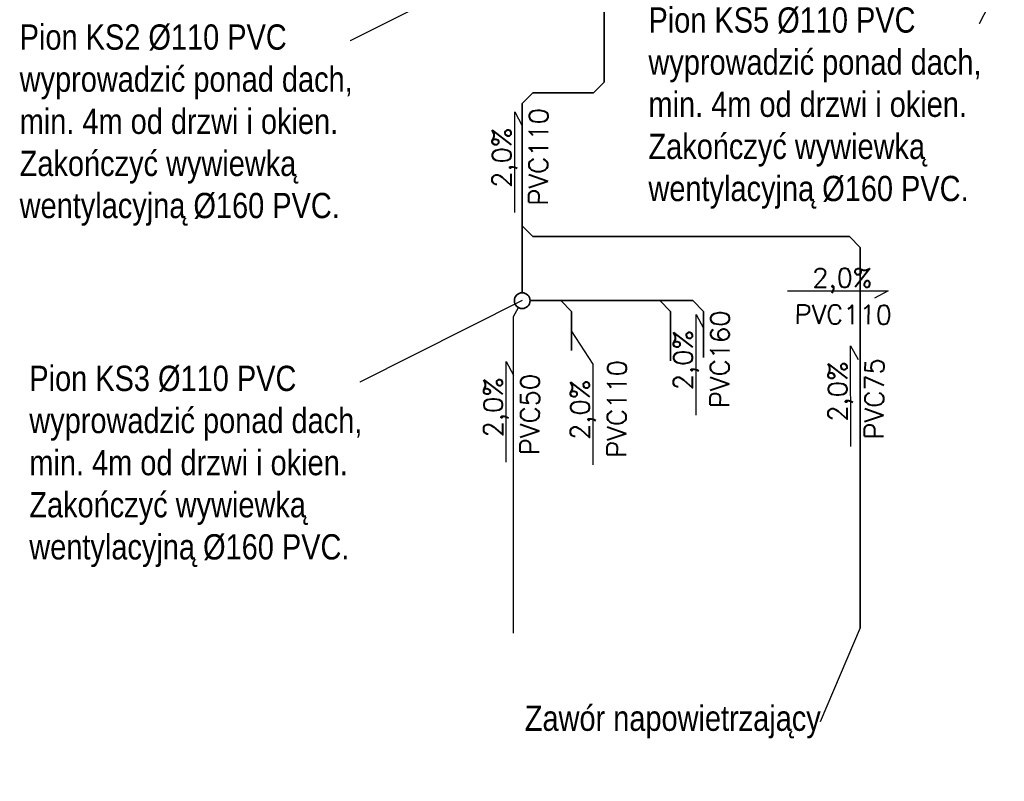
# Model space of a CAD drawing. Extents: x -142693 to 48124, y -57117 to 15617.
# Tile 4 of 24: x 32509 to 39383, y -48586 to -43269. Entities that reach past the tile are written whole.
import ezdxf
from ezdxf import colors
from ezdxf.entities.mleader import LeaderData, LeaderLine
from ezdxf.math import Vec2, Vec3

# ---------------------------------------------------------------- set-up
doc = ezdxf.new("R2010")
doc.units = 0
for name, color, linetype, lineweight in [('IS_kan podtynkowo', 30, 'Continuous', 30), ('IS_KS', 34, 'Continuous', 35), ('IS_KS podtynkowa', 30, 'Continuous', 35), ('IS_opisy', 7, 'Continuous', 30)]:
    doc.layers.add(name, color=color, linetype=linetype, lineweight=lineweight)
doc.styles.add('Opisowy', font='arial.ttf')
doc.styles.add('STYLE1', font='simplex.shx')

# ---------------------------------------------------------------- blocks, each defined once
blk = doc.blocks.new('_None')

msp = doc.modelspace()

# ---------------------------------------------------------------- linework, layer by layer
at = {"layer": 'IS_kan podtynkowo'}
for p, q in [((35957.714, -45340.337), (35991.346, -45278.545)), ((35957.714, -47552.52), (35957.714, -45340.337))]:
    msp.add_line(p, q, dxfattribs=at)
at = {"layer": 'IS_KS'}
for p, q in [((36590.677, -43704.071), (36590.677, -42922.355)), ((36515.677, -43779.071), (36590.677, -43704.071)), ((36017.638, -43854.071), (36092.638, -43779.071)), ((36092.638, -43779.071), (36515.677, -43779.071)), ((36017.638, -45175.237), (36017.638, -43854.071)), ((36072.638, -45230.237), (37208.699, -45230.237)), ((36362.271, -45305.237), (36287.271, -45230.237)), ((36362.271, -45578.293), (36362.271, -45305.237))]:
    msp.add_line(p, q, dxfattribs=at)
msp.add_circle((36017.638, -45230.237), 55, dxfattribs=at)
at = {"layer": 'IS_KS podtynkowa'}
for p, q in [((36017.638, -44708.289), (36092.638, -44783.289)), ((38302.324, -44783.289), (36092.638, -44783.289)), ((38302.324, -44783.289), (38377.324, -44858.289)), ((38377.324, -44858.289), (38377.324, -47515.349)), ((36978.457, -45230.237), (37053.457, -45305.237)), ((37208.699, -45230.237), (37283.699, -45305.237)), ((37053.457, -45649.948), (37053.457, -45305.237)), ((37283.699, -45627.687), (37283.699, -45305.237))]:
    msp.add_line(p, q, dxfattribs=at)
at = {"layer": 'IS_opisy', "lineweight": 25}
for p, q in [((35965.845, -43912.733), (36017.688, -44008.89)), ((35966.219, -44615.799), (35966.008, -43912.733)), ((37869.191, -45162.023), (38572.257, -45162.233)), ((38572.257, -45162.07), (38476.068, -45213.856)), ((37231.905, -45326.02), (37283.749, -45422.177)), ((37232.279, -46029.086), (37232.068, -45326.02)), ((36512.887, -45672.638), (36362.271, -45441.765)), ((38310.591, -45545.275), (38362.434, -45641.433)), ((38310.965, -46248.341), (38310.754, -45545.275)), ((35905.921, -45654.86), (35957.764, -45751.018)), ((35906.294, -46357.926), (35906.084, -45654.86)), ((36513.261, -46375.704), (36513.05, -45672.638))]:
    msp.add_line(p, q, dxfattribs=at)

# ---------------------------------------------------------------- texts
at = {"layer": 'IS_opisy', "lineweight": 25, "ltscale": 2, "style": 'STYLE1'}
for s, rotation, p in [('PVC110', 89.6187296, (36195.222, -44566.86)), ('2,0%%%', 90.0122774, (35941.125, -44442.441)), ('2,0%%%', 359.9780182, (38042.563, -45137.033)), ('PVC110', 359.5844704, (37917.992, -45391.056)), ('PVC160', 89.6187296, (37461.282, -45980.147)), ('2,0%%%', 90.0122774, (37207.185, -45855.728)), ('PVC110', 89.6187296, (36742.264, -46326.765)), ('2,0%%%', 90.0122774, (38285.871, -46074.983)), ('PVC75', 89.6187296, (38539.968, -46199.403)), ('2,0%%%', 90.0122774, (35881.201, -46184.569)), ('PVC50', 89.6187296, (36135.298, -46308.988)), ('2,0%%%', 90.0122774, (36488.167, -46202.346))]:
    msp.add_text(s, height=132.3255, rotation=rotation, dxfattribs=at).set_placement(p)

# ---------------------------------------------------------------- leaders
at = {"layer": 'IS_opisy', "lineweight": 25}
ml = msp.add_multileader_mtext('Standard', dxfattribs=at)
ml.set_content('{\\fArial Narrow|b0|i0|c0|p34;P\\fArial Narrow|b0|i0|c238|p34;ion KS5 %%C110 PVC wyprowadzić ponad dach, min. 4m od drzwi i okien. Zakończyć wywiewką wentylacyjną %%C160 PVC.}', color=256, style='Opisowy')
ml.set_leader_properties()
ml.set_arrow_properties(name='NONE')
ml.build(insert=Vec2(0, 0))
ml.multileader.update_dxf_attribs({"dogleg_length": 0.1, "arrow_head_size": 9.04})
ctx = ml.context
ctx.base_point, ctx.char_height, ctx.arrow_head_size, ctx.landing_gap_size, ctx.plane_origin = Vec3(36898.22, -43296.974), 176.4, 9.04, 0.904, Vec3(44086.146, -43291.693)
notes = []
notes.append((ctx, [(1, (1, 1, 0), (39207.527, -43296.974), (-1, 0), 0.1, [(0, [(40340.341, -41116.86)], 0, [])])]))
ctx.mtext.insert, ctx.mtext.width, ctx.mtext.flow_direction = Vec3(36899.124, -43182.844), 2366.20606, 5
ml = msp.add_multileader_mtext('Standard', dxfattribs=at)
ml.set_content('{\\fArial Narrow|b0|i0|c0|p34;P\\fArial Narrow|b0|i0|c238|p34;ion KS2 %%C110 PVC wyprowadzić ponad dach, min. 4m od drzwi i okien. Zakończyć wywiewką wentylacyjną %%C160 PVC.}', color=256, style='Opisowy')
ml.set_leader_properties()
ml.set_arrow_properties(name='NONE')
ml.build(insert=Vec2(0, 0))
ml.multileader.update_dxf_attribs({"dogleg_length": 0.1, "arrow_head_size": 9.04})
ctx = ml.context
ctx.base_point, ctx.char_height, ctx.arrow_head_size, ctx.landing_gap_size, ctx.plane_origin = Vec3(32508.289, -43415.876), 176.4, 9.04, 0.904, Vec3(39696.214, -45022.188)
notes.append((ctx, [(1, (1, 1, 0), (34817.596, -43415.876), (-1, 0), 0.1, [(0, [(35950.41, -42847.355)], 0, [])])]))
ctx.mtext.insert, ctx.mtext.width, ctx.mtext.flow_direction = Vec3(32509.193, -43301.746), 2366.20606, 5
ml = msp.add_multileader_mtext('Standard', dxfattribs=at)
ml.set_content('{\\fArial Narrow|b0|i0|c0|p34;P\\fArial Narrow|b0|i0|c238|p34;ion KS3 %%C110 PVC wyprowadzić ponad dach, min. 4m od drzwi i okien. Zakończyć wywiewką wentylacyjną %%C160 PVC.}', color=256, style='Opisowy')
ml.set_leader_properties()
ml.set_arrow_properties(name='NONE')
ml.build(insert=Vec2(0, 0))
ml.multileader.update_dxf_attribs({"dogleg_length": 0.1, "arrow_head_size": 9.04})
ctx = ml.context
ctx.base_point, ctx.char_height, ctx.arrow_head_size, ctx.landing_gap_size, ctx.plane_origin = Vec3(32575.518, -45798.758), 176.4, 9.04, 0.904, Vec3(39763.443, -47405.069)
notes.append((ctx, [(1, (1, 1, 0), (34884.825, -45798.758), (-1, 0), 0.1, [(0, [(36017.638, -45230.237)], 0, [])])]))
ctx.mtext.insert, ctx.mtext.width, ctx.mtext.flow_direction = Vec3(32576.422, -45684.627), 2366.20606, 5
ml = msp.add_multileader_mtext('Standard', dxfattribs=at)
ml.set_content('{\\fArial Narrow|b0|i0|c238|p34;Zawór napowietrzający}', color=256, style='Opisowy')
ml.set_leader_properties()
ml.set_arrow_properties(name='NONE')
ml.build(insert=Vec2(0, 0))
ml.multileader.update_dxf_attribs({"dogleg_length": 0.1, "arrow_head_size": 9.04})
ctx = ml.context
ctx.base_point, ctx.char_height, ctx.arrow_head_size, ctx.landing_gap_size, ctx.plane_origin = Vec3(36034.782, -48171.331), 176.4, 9.04, 0.904, Vec3(42123.129, -49690.181)
notes.append((ctx, [(1, (1, 1, 0), (38097.057, -48171.331), (-1, 0), 0.1, [(0, [(38377.324, -47515.349)], 0, [])])]))
ctx.mtext.insert, ctx.mtext.width, ctx.mtext.flow_direction = Vec3(36035.686, -48057.2), 2366.20606, 5
for ctx, leaders in notes:
    for number, flags, end, landing, length, lines in leaders:
        leader = LeaderData()
        leader.index, (leader.has_last_leader_line, leader.has_dogleg_vector, leader.attachment_direction) = number, flags
        leader.last_leader_point, leader.dogleg_vector, leader.dogleg_length = Vec3(end), Vec3(landing), length
        for number, points, colour, breaks in lines:
            line = LeaderLine()
            line.index, line.vertices, line.color, line.breaks = number, Vec3.list(points), colors.encode_raw_color(colour), breaks
            leader.lines.append(line)
        ctx.leaders.append(leader)

doc.saveas('drawing.dxf')
